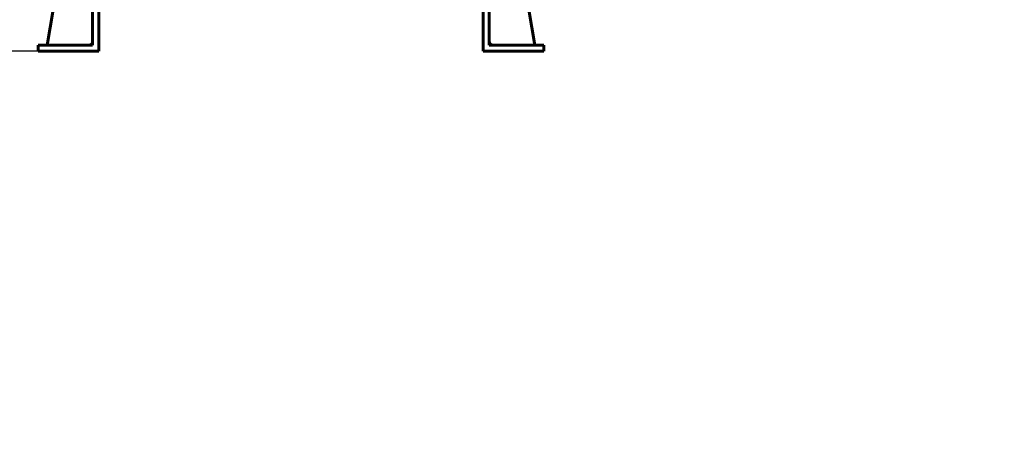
# Model space of a CAD drawing. Header units: millimetres. Extents: x 0 to 297, y 0 to 420.
# Tile 2 of 19: x 102 to 297, y 0 to 86. Entities that reach past the tile are written whole.
import ezdxf

# ---------------------------------------------------------------- set-up
doc = ezdxf.new("R2010")
doc.units = ezdxf.units.MM
doc.linetypes.add('K5LT_BASIC', pattern=[0])
doc.linetypes.add('K5LT_THIN', pattern=[0])
doc.layers.add('Системный слой', color=7, linetype='Continuous')
doc.styles.add('KDIMTEXTSTYLE', font='GOST_AU.SHX', dxfattribs={"width": 0.96, "oblique": 15, "height": 5})
doc.dimstyles.new('KDIMSTYLE (0.20)', dxfattribs={"dimtxt": 5, "dimasz": 1, "dimexe": 2, "dimexo": 0, "dimgap": 1, "dimtad": 1, "dimlfac": 5, "dimtxsty": 'KDIMTEXTSTYLE', "dimsah": 1, "dimcen": 0, "dimdle": 1, "dimadec": 0, "dimazin": 0, "dimtfac": 0.667, "dimtmove": 0, "dimatfit": 3, "dimfxl": 1, "dimtvp": 1, "dimtolj": 1, "dimtzin": 0, "dimarcsym": 0})

# ---------------------------------------------------------------- blocks, each defined once
blk = doc.blocks.new('KDIMARROW_01')
at = {"layer": 'Системный слой'}
blk.add_hatch(color=0, dxfattribs=at).paths.add_polyline_path([(-5, -0.66), (0, 0), (-5, 0.66), (-4.5, 0)])
at = {"layer": 'Системный слой', "color": 0, "linetype": 'K5LT_THIN', "lineweight": 18}
for p, q in [((-4.5, 0), (-5, 0.66)), ((-5, 0.66), (0, 0)), ((0, 0), (-5, -0.66)), ((-5, -0.66), (-4.5, 0)), ((0, 0), (-1, 0))]:
    blk.add_line(p, q, dxfattribs=at)

msp = doc.modelspace()

# ---------------------------------------------------------------- linework, layer by layer
at = {"layer": 'Системный слой', "color": 150, "linetype": 'K5LT_BASIC', "lineweight": 60, "true_color": 0x0080ff}
for p, q in [((118.014, 79.4436), (118.014, 93.4436)), ((194.014, 93.4436), (194.014, 79.4436)), ((107.814, 80.6436), (109.814, 92.2436)), ((116.814, 80.6436), (116.814, 92.2436)), ((195.214, 92.2436), (195.214, 80.6436)), ((204.214, 80.6436), (202.214, 92.2436)), ((106.014, 80.6436), (116.814, 80.6436)), ((106.014, 79.4436), (106.014, 80.6436)), ((195.214, 80.6436), (206.014, 80.6436)), ((206.014, 80.6436), (206.014, 79.4436)), ((118.014, 79.4436), (106.014, 79.4436)), ((194.014, 79.4436), (206.014, 79.4436))]:
    msp.add_line(p, q, dxfattribs=at)
for centre, start, end in [((116.014, 81.4436), 270, 0), ((196.014, 81.4436), 180, 270)]:
    msp.add_arc(centre, 0.8, start, end, dxfattribs=at)

# ---------------------------------------------------------------- dimensions: what is measured, and where the dimension line sits
at = {"layer": 'Системный слой', "color": 7}
msp.add_linear_dim(base=(78.014, 231.4436), p1=(112.014, 79.4436), p2=(88.014, 231.4436), angle=90, location=(78.014, 155.4436), text='\\H5.0;\\W0.965;\\Q15;\\H5.0;\\W0.965;\\Q15;\\Q15;В', dimstyle='KDIMSTYLE (0.20)', override={"dimexo": 0, "dimblk1": 'KDIMARROW_01', "dimblk2": 'KDIMARROW_01', "dimse1": 0, "dimse2": 0, "dimclrt": 7, "dimtolj": 1}, dxfattribs=at).render()

doc.saveas('drawing.dxf')
